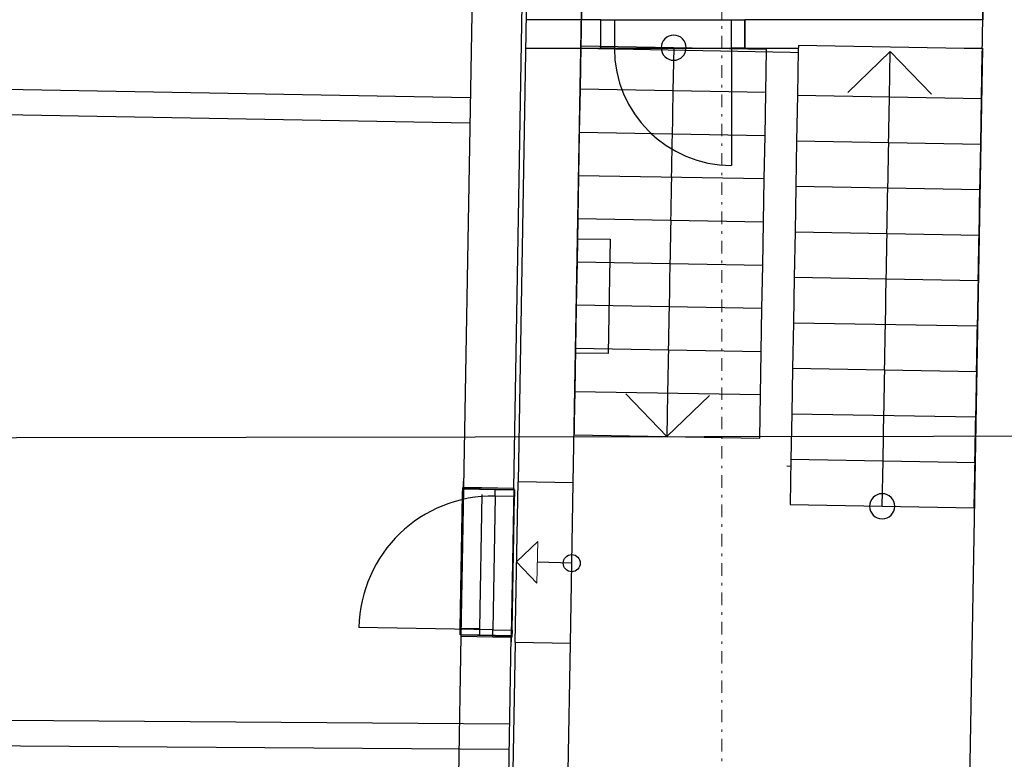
# Model space of a CAD drawing. Header units: millimetres. Extents: x -31600 to 34836, y -22665 to 23603.
# Tile 5 of 20: x -18887 to -13003, y 3388 to 7806. Entities that reach past the tile are written whole.
import ezdxf

# ---------------------------------------------------------------- set-up
doc = ezdxf.new("R2010")
doc.units = ezdxf.units.MM
doc.header["$MEASUREMENT"] = 0
doc.set_wipeout_variables(frame=1)
doc.linetypes.add('Wipeout_Contour', pattern=[1000, 0, -1000])
doc.linetypes.add('Čerchovaná S', pattern=[175, 75, -42.5, 15, -42.5])
for name, color, linetype in [('2D prvky - obecné', 7, 'Continuous'), ('3D prvky model', 7, 'Continuous'), ('Bourané_Konstrukce - nosné', 7, 'Continuous'), ('BT_ortho', 7, 'Continuous'), ('Interiér - schodiště', 7, 'Continuous'), ('Konstrukce - nosné', 7, 'Continuous'), ('Kresby a obrázky', 7, 'Continuous'), ('Nové_Konstrukce - nosné', 7, 'Continuous'), ('Nové_Situace - terén', 7, 'Continuous'), ('Výplně - Povrchové', 7, 'Continuous'), ('Značky - řezy', 7, 'Continuous')]:
    doc.layers.add(name, color=color, linetype=linetype)

# ---------------------------------------------------------------- blocks, each defined once
blk = doc.blocks.new('Čára_4', base_point=(-15588.2, 4560))
at = {"layer": 'Kresby a obrázky', "color": 7, "linetype": 'Continuous', "lineweight": 13}
for p, q in [((-15918.1, 4568.6), (-15789.9, 4690.3)), ((-15789.9, 4690.3), (-15796.4, 4440.3)), ((-15918.1, 4568.6), (-15796.4, 4440.3))]:
    blk.add_line(p, q, dxfattribs=at)
at = {"layer": 'Kresby a obrázky', "color": 7, "linetype": 'Continuous', "lineweight": 25}
blk.add_line((-15588.2, 4560), (-15793.2, 4565.3), dxfattribs=at)
blk = doc.blocks.new('Řez_2', base_point=(-14690.5, -4590.3))
at = {"layer": 'Značky - řezy', "color": 154, "linetype": 'Čerchovaná S', "lineweight": 13}
blk.add_line((-14690.5, -4440.3), (-14690.5, 19725.7), dxfattribs=at)

msp = doc.modelspace()

# ---------------------------------------------------------------- linework, layer by layer
at = {"layer": '2D prvky - obecné', "linetype": 'Continuous'}
msp.add_line((-14302.1, 5141.4), (-13199.2, 5123.1), dxfattribs=at)
at = {"layer": 'Bourané_Konstrukce - nosné', "linetype": 'Continuous'}
for p, q in [((-16234.9, 5011.4), (-16250.3, 4131.5)), ((-16240.6, 4971.5), (-16239.9, 5011.5)), ((-16239.9, 5011.5), (-16125, 5009.5)), ((-16234.9, 5011.4), (-16234.3, 5048.4)), ((-16234.9, 5011.4), (-16234.3, 5048.4)), ((-16125, 5009.5), (-16234.9, 5011.4)), ((-16125, 5009.5), (-16234.9, 5011.4)), ((-15935, 5006.1), (-16125, 5009.5)), ((-15935, 5006.1), (-16125, 5009.5)), ((-15935, 5006.1), (-16125, 5009.5)), ((-15935, 5006.1), (-15950.4, 4126.3)), ((-15935, 5006.1), (-15934.3, 5043.1)), ((-15935, 5006.1), (-15934.3, 5043.1)), ((-16254.6, 4171.6), (-16240.6, 4971.5)), ((-16125.7, 4969.5), (-16139.6, 4169.6)), ((-16255.3, 4131.6), (-16254.6, 4171.6)), ((-16140.3, 4129.6), (-16255.3, 4131.6)), ((-16254.6, 4171.6), (-16139.6, 4169.6)), ((-16250.3, 4131.5), (-16251, 4094.5)), ((-16250.3, 4131.5), (-16251, 4094.5)), ((-16140.3, 4129.6), (-16250.3, 4131.5)), ((-16140.3, 4129.6), (-16250.3, 4131.5)), ((-16139.6, 4169.6), (-16140.3, 4129.6)), ((-15950.4, 4126.3), (-16140.3, 4129.6)), ((-15950.4, 4126.3), (-16140.3, 4129.6)), ((-15950.4, 4126.3), (-16140.3, 4129.6)), ((-15950.4, 4126.3), (-15951, 4089.3)), ((-15950.4, 4126.3), (-15951, 4089.3))]:
    msp.add_line(p, q, dxfattribs=at)
for points in [[(-16250.3, 4131.5), (-16250.5, 4124.1)], [(-16250.3, 4131.5), (-15950.4, 4126.3)], [(-15950.5, 4118.9), (-15950.4, 4126.3)]]:
    msp.add_lwpolyline(points, dxfattribs=at)
at = {"layer": 'Konstrukce - nosné', "linetype": 'Continuous'}
for p, q in [((-15413.6, 7805.7), (-14553.6, 7805.9)), ((-15413.6, 7805.7), (-15333.6, 7805.7)), ((-14633.6, 7805.9), (-14553.6, 7805.9)), ((-16234.9, 5011.4), (-16234.3, 5048.4)), ((-16234.9, 5011.4), (-16234.4, 5041)), ((-16125, 5009.5), (-16234.9, 5011.4)), ((-15935, 5006.1), (-16125, 5009.5)), ((-15935, 5006.1), (-16125, 5009.5)), ((-15935, 5006.1), (-15934.3, 5043.1)), ((-15935, 5006.1), (-15934.5, 5035.8)), ((-15926, 4085.8), (-15909.2, 5045.7)), ((-15579.3, 5039.9), (-15909.2, 5045.7)), ((-15579.3, 5039.9), (-15909.2, 5045.7)), ((-15596.1, 4080.1), (-15579.3, 5039.9)), ((-16250.5, 4124.1), (-16251.1, 4087.1)), ((-16250.5, 4124.1), (-16251, 4094.5)), ((-16250.5, 4124.1), (-16060.5, 4120.8)), ((-16250.5, 4124.1), (-16060.5, 4120.8)), ((-16060.5, 4120.8), (-15950.5, 4118.9)), ((-15950.5, 4118.9), (-15951.2, 4081.9)), ((-15950.5, 4118.9), (-15951, 4089.3)), ((-15596.1, 4080.1), (-15926, 4085.8)), ((-15596.1, 4080.1), (-15926, 4085.8))]:
    msp.add_line(p, q, dxfattribs=at)
for points in [[(-16161.6, 9201), (-16234.9, 5011.4)], [(-15935, 5006.1), (-15862.1, 9169.8)], [(-15839.9, 9012.4), (-15909.2, 5045.7)], [(-13114.8, 8729.7), (-13131.2, 7806.3)], [(-15413.6, 7805.7), (-15860.9, 7805.5)], [(-13131.2, 7806.3), (-14553.6, 7805.9)], [(-13134.2, 7636.3), (-13251.8, 1010.5)], [(-16194.4, 7340.3), (-19982.2, 7407)], [(-19984.9, 7257), (-16197, 7190.3)], [(-16250.5, 4124.1), (-16265, 3291)], [(-15965.1, 3285.7), (-15950.5, 4118.9)], [(-15926, 4085.8), (-15939.4, 3320.3)], [(-15609.5, 3314.5), (-15596.1, 4080.1)], [(-15961.8, 3598.6), (-20048.8, 3627.6)], [(-20051.4, 3477.6), (-15962.9, 3448.7)]]:
    msp.add_lwpolyline(points, dxfattribs=at)
at = {"layer": 'Kresby a obrázky', "linetype": 'Continuous'}
msp.add_circle((-15588.2, 4560), 51, dxfattribs=at)
at = {"layer": 'Nové_Konstrukce - nosné', "linetype": 'Continuous'}
for p, q in [((-16235.1, 5004), (-16250.5, 4124.1)), ((-16235.1, 5004), (-16234.4, 5041)), ((-16235.1, 5004), (-16234.4, 5041)), ((-16235.1, 5004), (-16045.1, 5000.7)), ((-16235.1, 5004), (-16045.1, 5000.7)), ((-16235.1, 5004), (-16045.1, 5000.7)), ((-15935.1, 4998.8), (-15934.5, 5035.8)), ((-15935.1, 4998.8), (-15934.5, 5035.8)), ((-16045.8, 4960.7), (-16059.8, 4160.8)), ((-16045.8, 4960.7), (-16045.1, 5000.7)), ((-15930.8, 4958.7), (-16045.8, 4960.7)), ((-16045.1, 5000.7), (-15930.1, 4998.7)), ((-16045.1, 5000.7), (-15935.1, 4998.8)), ((-16045.1, 5000.7), (-15935.1, 4998.8)), ((-15935.1, 4998.8), (-15950.5, 4118.9)), ((-15944.8, 4158.8), (-15930.8, 4958.7)), ((-15930.1, 4998.7), (-15930.8, 4958.7)), ((-16059.8, 4160.8), (-16859.7, 4174.8)), ((-16250.5, 4124.1), (-16251.1, 4087.1)), ((-16250.5, 4124.1), (-16251.1, 4087.1)), ((-16250.5, 4124.1), (-16060.5, 4120.8)), ((-16250.5, 4124.1), (-16060.5, 4120.8)), ((-16250.5, 4124.1), (-16060.5, 4120.8)), ((-16060.5, 4120.8), (-16059.8, 4160.8)), ((-15945.5, 4118.8), (-16060.5, 4120.8)), ((-16060.5, 4120.8), (-15950.5, 4118.9)), ((-16060.5, 4120.8), (-15950.5, 4118.9)), ((-16059.8, 4160.8), (-15944.8, 4158.8)), ((-15944.8, 4158.8), (-15945.5, 4118.8)), ((-15950.5, 4118.9), (-15951.2, 4081.9)), ((-15950.5, 4118.9), (-15951.2, 4081.9))]:
    msp.add_line(p, q, dxfattribs=at)
for points in [[(-16234.9, 5011.4), (-16235.1, 5004)], [(-15935.1, 4998.8), (-16235.1, 5004)], [(-15935.1, 4998.8), (-15935, 5006.1)]]:
    msp.add_lwpolyline(points, dxfattribs=at)
msp.add_arc((-16059.8, 4160.8), 800, 88.99755, 178.99755, dxfattribs=at)

# ---------------------------------------------------------------- block references
at = {"layer": 'Kresby a obrázky', "linetype": 'Continuous'}
msp.add_blockref('Čára_4', (-15588.2, 4560), dxfattribs=at)

# ---------------------------------------------------------------- wipeouts: each hides what was drawn before it
at = {"linetype": 'Wipeout_Contour', "ltscale": 67041.240629}
msp.add_wipeout([(-15538.4, 7390.7), (-14428.6, 7371.2), (-14424, 7629.3), (-15533.9, 7648.8)], dxfattribs=at).dxf.layer = 'Výplně - Povrchové'

# ---------------------------------------------------------------- next in the draw order: linework, layer by layer
at = {"layer": '3D prvky model', "linetype": 'Continuous'}
msp.add_lwpolyline([(-15534.1, 7635.8), (-13134.9, 7590.7), (-13114.6, 8746.3), (-15510.3, 8986.6)], close=True, dxfattribs=at)
at = {"layer": 'Interiér - schodiště', "linetype": 'Continuous'}
for p, q in [((-15533.9, 7648.8), (-15538.4, 7390.7)), ((-14424, 7629.3), (-15533.9, 7648.8)), ((-14428.6, 7371.2), (-14424, 7629.3)), ((-15538.4, 7390.7), (-14428.6, 7371.2))]:
    msp.add_line(p, q, dxfattribs=at)
for start, end in [(0, 180), (0, 180), (180, 0), (180, 0)]:
    msp.add_arc((-14978.9, 7639), 75, start, end, dxfattribs=at)
at = {"layer": 'Konstrukce - nosné', "linetype": 'Continuous'}
for p, q in [((-15413.5, 7635.7), (-15413.6, 7805.7)), ((-15413.5, 7635.7), (-15413.6, 7805.7)), ((-15413.5, 7635.7), (-15413.6, 7805.7)), ((-15413.5, 7635.7), (-15413.6, 7805.7)), ((-15333.6, 7805.7), (-15333.5, 7635.7)), ((-14633.5, 7635.9), (-14633.6, 7805.9)), ((-14553.5, 7635.9), (-14553.6, 7805.9)), ((-14553.6, 7805.9), (-14553.5, 7635.9)), ((-14553.5, 7635.9), (-14553.6, 7805.9)), ((-14553.5, 7635.9), (-14553.6, 7805.9)), ((-15413.5, 7635.7), (-14553.5, 7635.9)), ((-15333.5, 7635.7), (-15413.5, 7635.7)), ((-14553.5, 7635.9), (-14633.5, 7635.9))]:
    msp.add_line(p, q, dxfattribs=at)
for points in [[(-15860.9, 7635.5), (-15413.5, 7635.7)], [(-14553.5, 7635.9), (-13134.2, 7636.3)]]:
    msp.add_lwpolyline(points, dxfattribs=at)

# ---------------------------------------------------------------- next in the draw order: wipeouts: each hides what was drawn before it
at = {"linetype": 'Wipeout_Contour', "ltscale": 58505.467928}
msp.add_wipeout([(-14277.9, 5181.2), (-14282.8, 4909.4), (-13182.9, 4889.9), (-13178.1, 5161.6)], dxfattribs=at).dxf.layer = 'Výplně - Povrchové'

# ---------------------------------------------------------------- next in the draw order: linework, layer by layer
at = {"layer": 'Interiér - schodiště', "linetype": 'Continuous'}
for p, q in [((-14277.9, 5181.2), (-14282.8, 4909.4)), ((-13178.1, 5161.6), (-14277.9, 5181.2)), ((-13182.9, 4889.9), (-13178.1, 5161.6)), ((-14282.8, 4909.4), (-13183.4, 4889.9))]:
    msp.add_line(p, q, dxfattribs=at)
for centre, radius, start, end in [((-13732.9, 4899.7), 75, 0, 180), ((-13732.9, 4899.7), 75, 180, 0), ((-13183.4, 4890.4), 0.5, 268.98072, 358.98072)]:
    msp.add_arc(centre, radius, start, end, dxfattribs=at)

# ---------------------------------------------------------------- next in the draw order: wipeouts: each hides what was drawn before it
at = {"linetype": 'Wipeout_Contour', "ltscale": 66601.033341}
msp.add_wipeout([(-15542.9, 7132.6), (-14433.1, 7113.1), (-14428.6, 7371.2), (-15538.4, 7390.7)], dxfattribs=at).dxf.layer = 'Výplně - Povrchové'

# ---------------------------------------------------------------- next in the draw order: linework, layer by layer
at = {"layer": 'Interiér - schodiště', "linetype": 'Continuous'}
for p, q in [((-14978.9, 7639), (-14983.5, 7380.9)), ((-14978.9, 7639), (-14983.5, 7380.9)), ((-15538.4, 7390.7), (-15542.9, 7132.6)), ((-14428.6, 7371.2), (-15538.4, 7390.7)), ((-14433.1, 7113.1), (-14428.6, 7371.2)), ((-15542.9, 7132.6), (-14433.1, 7113.1))]:
    msp.add_line(p, q, dxfattribs=at)

# ---------------------------------------------------------------- next in the draw order: wipeouts: each hides what was drawn before it
at = {"linetype": 'Wipeout_Contour', "ltscale": 58870.883052}
msp.add_wipeout([(-14273.1, 5452.9), (-14277.9, 5181.2), (-13178.1, 5161.6), (-13173.3, 5433.3)], dxfattribs=at).dxf.layer = 'Výplně - Povrchové'

# ---------------------------------------------------------------- next in the draw order: linework, layer by layer
at = {"layer": 'Interiér - schodiště', "linetype": 'Continuous'}
for p, q in [((-14273.1, 5452.9), (-14277.9, 5181.2)), ((-13173.3, 5433.3), (-14273.1, 5452.9)), ((-14277.9, 5181.2), (-13178.1, 5161.6)), ((-13732.9, 4899.7), (-13728, 5171.4))]:
    msp.add_line(p, q, dxfattribs=at)

# ---------------------------------------------------------------- next in the draw order: wipeouts: each hides what was drawn before it
at = {"linetype": 'Wipeout_Contour', "ltscale": 66174.014005}
msp.add_wipeout([(-15547.5, 6874.5), (-14437.7, 6855), (-14433.1, 7113.1), (-15542.9, 7132.6)], dxfattribs=at).dxf.layer = 'Výplně - Povrchové'

# ---------------------------------------------------------------- next in the draw order: linework, layer by layer
at = {"layer": 'Interiér - schodiště', "linetype": 'Continuous'}
for p, q in [((-15542.9, 7132.6), (-15547.5, 6874.5)), ((-14433.1, 7113.1), (-15542.9, 7132.6)), ((-14437.7, 6855), (-14433.1, 7113.1)), ((-15547.5, 6874.5), (-14437.7, 6855))]:
    msp.add_line(p, q, dxfattribs=at)
at = {"layer": 'Konstrukce - nosné', "linetype": 'Continuous'}
msp.add_line((-14633.5, 7635.9), (-14633.3, 6935.9), dxfattribs=at)
msp.add_arc((-14633.5, 7635.9), 700, 180.01687, 270.01687, dxfattribs=at)

# ---------------------------------------------------------------- next in the draw order: wipeouts: each hides what was drawn before it
at = {"linetype": 'Wipeout_Contour', "ltscale": 59254.001363}
msp.add_wipeout([(-14268.3, 5724.6), (-14273.1, 5452.9), (-13173.3, 5433.3), (-13168.4, 5705)], dxfattribs=at).dxf.layer = 'Výplně - Povrchové'

# ---------------------------------------------------------------- next in the draw order: linework, layer by layer
at = {"layer": 'Interiér - schodiště', "linetype": 'Continuous'}
for p, q in [((-14268.3, 5724.6), (-14273.1, 5452.9)), ((-13168.4, 5705), (-14268.3, 5724.6)), ((-14273.1, 5452.9), (-13173.3, 5433.3))]:
    msp.add_line(p, q, dxfattribs=at)

# ---------------------------------------------------------------- next in the draw order: wipeouts: each hides what was drawn before it
at = {"linetype": 'Wipeout_Contour', "ltscale": 65760.440254}
msp.add_wipeout([(-15552, 6616.4), (-14442.2, 6596.9), (-14437.7, 6855), (-15547.5, 6874.5)], dxfattribs=at).dxf.layer = 'Výplně - Povrchové'

# ---------------------------------------------------------------- next in the draw order: linework, layer by layer
at = {"layer": 'Interiér - schodiště', "linetype": 'Continuous'}
for p, q in [((-15547.5, 6874.5), (-15552, 6616.4)), ((-14437.7, 6855), (-15547.5, 6874.5)), ((-14442.2, 6596.9), (-14437.7, 6855)), ((-15552, 6616.4), (-14442.2, 6596.9))]:
    msp.add_line(p, q, dxfattribs=at)

# ---------------------------------------------------------------- next in the draw order: wipeouts: each hides what was drawn before it
at = {"linetype": 'Wipeout_Contour', "ltscale": 59654.480453}
msp.add_wipeout([(-14263.4, 5996.3), (-14268.3, 5724.6), (-13168.4, 5705), (-13163.6, 5976.7)], dxfattribs=at).dxf.layer = 'Výplně - Povrchové'

# ---------------------------------------------------------------- next in the draw order: linework, layer by layer
at = {"layer": 'Interiér - schodiště', "linetype": 'Continuous'}
for p, q in [((-14263.4, 5996.3), (-14268.3, 5724.6)), ((-13163.6, 5976.7), (-14263.4, 5996.3)), ((-14268.3, 5724.6), (-13168.4, 5705))]:
    msp.add_line(p, q, dxfattribs=at)

# ---------------------------------------------------------------- next in the draw order: wipeouts: each hides what was drawn before it
at = {"linetype": 'Wipeout_Contour', "ltscale": 65360.568073}
msp.add_wipeout([(-15556.6, 6358.3), (-14446.8, 6338.8), (-14442.2, 6596.9), (-15552, 6616.4)], dxfattribs=at).dxf.layer = 'Výplně - Povrchové'

# ---------------------------------------------------------------- next in the draw order: linework, layer by layer
at = {"layer": 'Interiér - schodiště', "linetype": 'Continuous'}
for p, q in [((-15552, 6616.4), (-15556.6, 6358.3)), ((-14442.2, 6596.9), (-15552, 6616.4)), ((-14446.8, 6338.8), (-14442.2, 6596.9)), ((-15556.6, 6358.3), (-14446.8, 6338.8))]:
    msp.add_line(p, q, dxfattribs=at)

# ---------------------------------------------------------------- next in the draw order: wipeouts: each hides what was drawn before it
at = {"linetype": 'Wipeout_Contour', "ltscale": 60071.97182}
msp.add_wipeout([(-14258.6, 6268), (-14263.4, 5996.3), (-13163.6, 5976.7), (-13158.8, 6248.4)], dxfattribs=at).dxf.layer = 'Výplně - Povrchové'

# ---------------------------------------------------------------- next in the draw order: linework, layer by layer
at = {"layer": 'Interiér - schodiště', "linetype": 'Continuous'}
for p, q in [((-14258.6, 6268), (-14263.4, 5996.3)), ((-13158.8, 6248.4), (-14258.6, 6268)), ((-14263.4, 5996.3), (-13163.6, 5976.7))]:
    msp.add_line(p, q, dxfattribs=at)

# ---------------------------------------------------------------- next in the draw order: wipeouts: each hides what was drawn before it
at = {"linetype": 'Wipeout_Contour', "ltscale": 64974.651208}
msp.add_wipeout([(-15561.1, 6100.2), (-14451.3, 6080.7), (-14446.8, 6338.8), (-15556.6, 6358.3)], dxfattribs=at).dxf.layer = 'Výplně - Povrchové'

# ---------------------------------------------------------------- next in the draw order: linework, layer by layer
at = {"layer": 'Interiér - schodiště', "linetype": 'Continuous'}
for p, q in [((-15556.6, 6358.3), (-15561.1, 6100.2)), ((-14446.8, 6338.8), (-15556.6, 6358.3)), ((-14451.3, 6080.7), (-14446.8, 6338.8)), ((-15561.1, 6100.2), (-14451.3, 6080.7))]:
    msp.add_line(p, q, dxfattribs=at)

# ---------------------------------------------------------------- next in the draw order: wipeouts: each hides what was drawn before it
at = {"linetype": 'Wipeout_Contour', "ltscale": 60506.122064}
msp.add_wipeout([(-14253.8, 6539.7), (-14258.6, 6268), (-13158.8, 6248.4), (-13153.9, 6520.2)], dxfattribs=at).dxf.layer = 'Výplně - Povrchové'

# ---------------------------------------------------------------- next in the draw order: linework, layer by layer
at = {"layer": 'Interiér - schodiště', "linetype": 'Continuous'}
for p, q in [((-14253.8, 6539.7), (-14258.6, 6268)), ((-13153.9, 6520.2), (-14253.8, 6539.7)), ((-14258.6, 6268), (-13158.8, 6248.4))]:
    msp.add_line(p, q, dxfattribs=at)

# ---------------------------------------------------------------- next in the draw order: wipeouts: each hides what was drawn before it
at = {"linetype": 'Wipeout_Contour', "ltscale": 64602.94055}
msp.add_wipeout([(-15565.7, 5842.1), (-14455.8, 5822.6), (-14451.3, 6080.7), (-15561.1, 6100.2)], dxfattribs=at).dxf.layer = 'Výplně - Povrchové'

# ---------------------------------------------------------------- next in the draw order: linework, layer by layer
at = {"layer": 'Interiér - schodiště', "linetype": 'Continuous'}
for p, q in [((-15561.1, 6100.2), (-15565.7, 5842.1)), ((-14451.3, 6080.7), (-15561.1, 6100.2)), ((-14455.8, 5822.6), (-14451.3, 6080.7)), ((-15565.7, 5842.1), (-14455.8, 5822.6))]:
    msp.add_line(p, q, dxfattribs=at)

# ---------------------------------------------------------------- next in the draw order: wipeouts: each hides what was drawn before it
at = {"linetype": 'Wipeout_Contour', "ltscale": 60956.574039}
msp.add_wipeout([(-14248.9, 6811.4), (-14253.8, 6539.7), (-13153.9, 6520.2), (-13149.1, 6791.9)], dxfattribs=at).dxf.layer = 'Výplně - Povrchové'

# ---------------------------------------------------------------- next in the draw order: linework, layer by layer
at = {"layer": 'Interiér - schodiště', "linetype": 'Continuous'}
for p, q in [((-14248.9, 6811.4), (-14253.8, 6539.7)), ((-13149.1, 6791.9), (-14248.9, 6811.4)), ((-14253.8, 6539.7), (-13153.9, 6520.2))]:
    msp.add_line(p, q, dxfattribs=at)

# ---------------------------------------------------------------- next in the draw order: wipeouts: each hides what was drawn before it
at = {"linetype": 'Wipeout_Contour', "ltscale": 64245.683511}
msp.add_wipeout([(-15570.2, 5584.1), (-14460.4, 5564.5), (-14455.8, 5822.6), (-15565.7, 5842.1)], dxfattribs=at).dxf.layer = 'Výplně - Povrchové'

# ---------------------------------------------------------------- next in the draw order: linework, layer by layer
at = {"layer": 'Interiér - schodiště', "linetype": 'Continuous'}
for p, q in [((-15565.7, 5842.1), (-15570.2, 5584.1)), ((-14455.8, 5822.6), (-15565.7, 5842.1)), ((-14460.4, 5564.5), (-14455.8, 5822.6)), ((-15570.2, 5584.1), (-14460.4, 5564.5))]:
    msp.add_line(p, q, dxfattribs=at)
at = {"layer": 'Nové_Situace - terén', "linetype": 'Continuous', "flags": 128}
msp.add_lwpolyline([(-15554.1, 6497.9), (-15358.5, 6494.4), (-15370.5, 5811.4), (-15566.2, 5814.8)], close=True, dxfattribs=at)

# ---------------------------------------------------------------- next in the draw order: wipeouts: each hides what was drawn before it
at = {"linetype": 'Wipeout_Contour', "ltscale": 61422.967947}
msp.add_wipeout([(-14244.1, 7083.2), (-14248.9, 6811.4), (-13149.1, 6791.9), (-13144.3, 7063.6)], dxfattribs=at).dxf.layer = 'Výplně - Povrchové'

# ---------------------------------------------------------------- next in the draw order: linework, layer by layer
at = {"layer": 'Interiér - schodiště', "linetype": 'Continuous'}
for p, q in [((-14244.1, 7083.2), (-14248.9, 6811.4)), ((-13144.3, 7063.6), (-14244.1, 7083.2)), ((-13182.9, 4890.4), (-13144.3, 7063.6)), ((-14248.9, 6811.4), (-13149.1, 6791.9))]:
    msp.add_line(p, q, dxfattribs=at)

# ---------------------------------------------------------------- next in the draw order: wipeouts: each hides what was drawn before it
at = {"linetype": 'Wipeout_Contour', "ltscale": 63903.123324}
msp.add_wipeout([(-14460.4, 5564.5), (-15570.2, 5584.1), (-15574.8, 5326), (-14464.9, 5306.4)], dxfattribs=at).dxf.layer = 'Výplně - Povrchové'

# ---------------------------------------------------------------- next in the draw order: linework, layer by layer
at = {"layer": 'BT_ortho', "linetype": 'Continuous'}
msp.add_lwpolyline([(-20279.7, 5308), (-10686.2, 5323.4)], dxfattribs=at)
at = {"layer": 'Interiér - schodiště', "linetype": 'Continuous'}
for p, q in [((-14983.5, 7380.9), (-15015.3, 5574.3)), ((-14983.5, 7380.9), (-15015.3, 5574.3)), ((-15570.2, 5584.1), (-15574.8, 5326)), ((-14460.4, 5564.5), (-15570.2, 5584.1)), ((-15019.8, 5316.2), (-15265.4, 5570.5)), ((-15019.8, 5316.2), (-15265.4, 5570.5)), ((-15015.3, 5574.3), (-15019.8, 5316.2)), ((-15015.3, 5574.3), (-15019.8, 5316.2)), ((-14765.5, 5561.7), (-15019.8, 5316.2)), ((-14765.5, 5561.7), (-15019.8, 5316.2)), ((-14464.9, 5306.4), (-14460.4, 5564.5)), ((-15574.8, 5326), (-14464.9, 5306.4))]:
    msp.add_line(p, q, dxfattribs=at)
at = {"layer": 'Konstrukce - nosné', "linetype": 'Continuous'}
msp.add_lwpolyline([(-15579.3, 5039.9), (-15510.4, 8982.2)], dxfattribs=at)

# ---------------------------------------------------------------- next in the draw order: block references
at = {"layer": 'Značky - řezy'}
msp.add_blockref('Řez_2', (-14690.5, -4590.3), dxfattribs=at)

# ---------------------------------------------------------------- next in the draw order: wipeouts: each hides what was drawn before it
at = {"linetype": 'Wipeout_Contour', "ltscale": 61904.942375}
msp.add_wipeout([(-14244.1, 7083.2), (-13144.3, 7063.6), (-13139.4, 7335.3), (-14239.3, 7354.9)], dxfattribs=at).dxf.layer = 'Výplně - Povrchové'

# ---------------------------------------------------------------- next in the draw order: linework, layer by layer
at = {"layer": 'Interiér - schodiště', "linetype": 'Continuous'}
for p, q in [((-14239.3, 7354.9), (-14244.1, 7083.2)), ((-13139.4, 7335.3), (-14239.3, 7354.9)), ((-13144.3, 7063.6), (-13139.4, 7335.3)), ((-14244.1, 7083.2), (-13144.3, 7063.6))]:
    msp.add_line(p, q, dxfattribs=at)

# ---------------------------------------------------------------- next in the draw order: wipeouts: each hides what was drawn before it
at = {"linetype": 'Wipeout_Contour', "ltscale": 93753.326799}
msp.add_wipeout([(-14239.3, 7354.9), (-13139.4, 7335.3), (-13134.6, 7607), (-13134.2, 7632), (-14234, 7651.6), (-14234.4, 7626.6)], dxfattribs=at).dxf.layer = 'Výplně - Povrchové'

# ---------------------------------------------------------------- next in the draw order: linework, layer by layer
at = {"layer": 'Interiér - schodiště', "linetype": 'Continuous'}
for p, q in [((-14234, 7651.6), (-14234.4, 7626.6)), ((-13134.2, 7632), (-14234, 7651.6)), ((-14234.4, 7626.6), (-14239.3, 7354.9)), ((-13938.9, 7371.3), (-13684.5, 7616.8)), ((-13689.4, 7345.1), (-13684.5, 7616.8)), ((-13684.5, 7616.8), (-13439, 7362.4)), ((-13139.4, 7335.3), (-13134.6, 7607)), ((-13134.6, 7607), (-13134.2, 7632)), ((-14239.3, 7354.9), (-13139.4, 7335.3)), ((-13728, 5171.4), (-13689.4, 7345.1))]:
    msp.add_line(p, q, dxfattribs=at)

doc.saveas('drawing.dxf')
